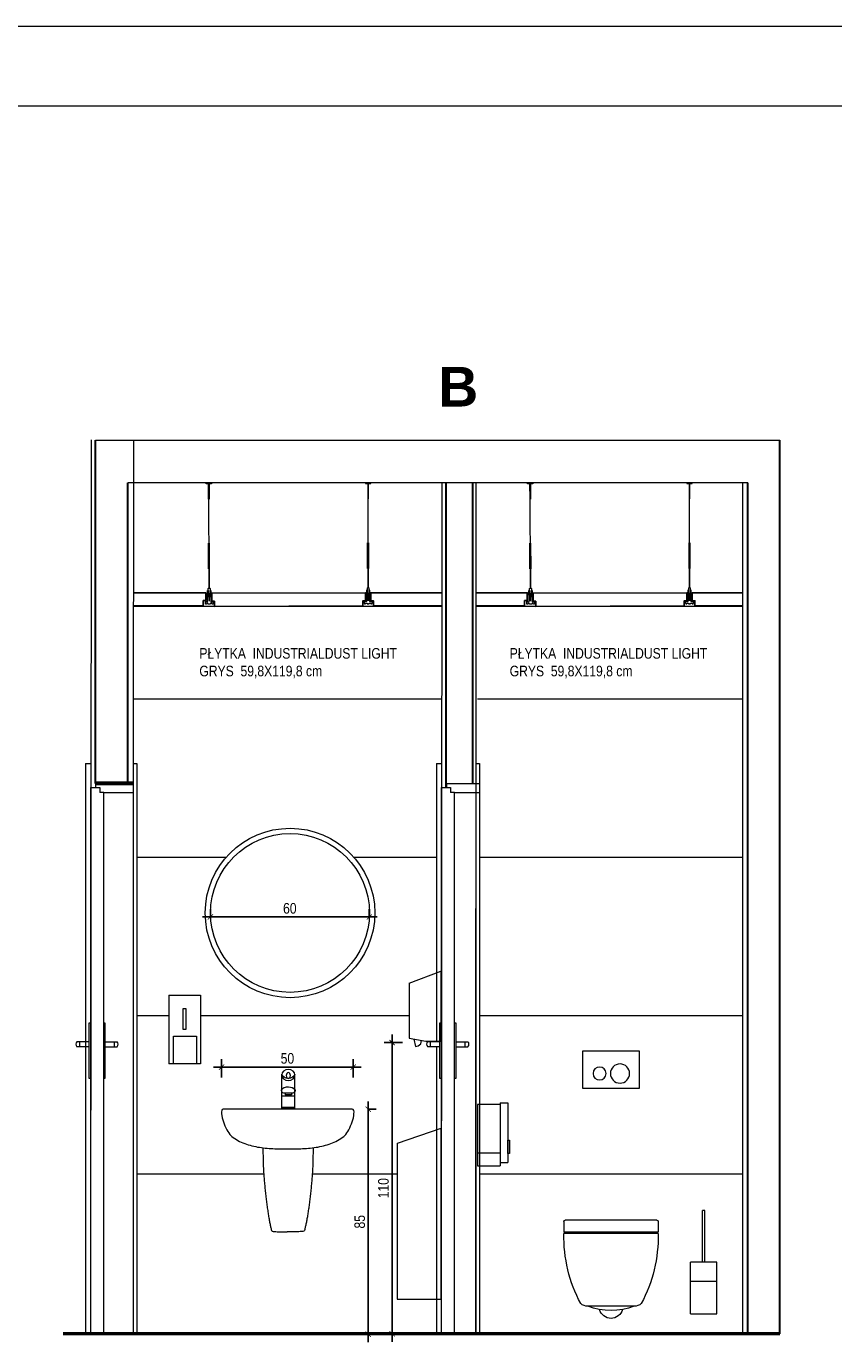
# Model space of a CAD drawing. Header units: millimetres. Extents: x -9038497 to 54128, y -10570064 to 59476.
# Tile 108 of 135: x 48087 to 48392, y 20827 to 21325. Entities that reach past the tile are written whole.
import ezdxf

# ---------------------------------------------------------------- set-up
doc = ezdxf.new("R2010")
doc.units = ezdxf.units.MM
doc.header["$LTSCALE"] = 0.8
doc.header["$PDMODE"] = 2
for name, color, linetype, lineweight in [('0 proj_drzwi', 4, 'Continuous', 0), ('0 proj_schody', 2, 'Continuous', 18), ('0 proj_widok widok widok', 7, 'Continuous', 0), ('0 proj_wyposażenie sanitarne', 40, 'Continuous', 18), ('0 proj_ściany konstrukcyjne', 1, 'Continuous', 30), ('M_SCIANA konstrukcyjna', 1, 'Continuous', 50), ('OŚWIETLENIE', 141, 'Continuous', 20), ('SPRZĘT', 71, 'Continuous', 20), ('tynk', 252, 'Continuous', 5), ('wieszaki suf.p.', 253, 'Continuous', 5)]:
    doc.layers.add(name, color=color, linetype=linetype, lineweight=lineweight)
doc.layers.add('DRZWI', color=4, linetype='Continuous')
doc.layers.add('strop podw.', color=3, linetype='Continuous')
doc.styles.add('WYMIAR-20', font='ARIALN.TTF', dxfattribs={"height": 4})
doc.styles.add('WYMIAR-50', font='ARIALN.TTF', dxfattribs={"height": 10})
doc.dimstyles.new('SKALA-20', dxfattribs={"dimscale": 2, "dimtxt": 2, "dimasz": 1, "dimexe": 1.5, "dimexo": 1.5, "dimgap": 0.6, "dimtad": 1, "dimdec": 1, "dimrnd": 0.5, "dimdsep": 46, "dimtxsty": 'WYMIAR-20', "dimblk": 'ARCHTICK', "dimcen": 1.2, "dimdle": 1.5, "dimclrd": 256, "dimclre": 256, "dimclrt": 256, "dimadec": 0, "dimazin": 0, "dimtfac": 0.5, "dimtdec": 1, "dimtix": 1, "dimtmove": 2, "dimatfit": 3, "dimfxl": 2, "dimfxlon": 1, "dimtolj": 1, "dimarcsym": 0})

# ---------------------------------------------------------------- blocks, each defined once
blk = doc.blocks.new('klam lewa')
at = {"layer": '0 proj_drzwi'}
for p, q in [((-8431.22, 26524.91), (-8431.22, 26545.92)), ((-8431.22, 26545.92), (-8430.72, 26545.91)), ((-8431.22, 26538.82), (-8435.8, 26538.82)), ((-8431.22, 26536.91), (-8435.8, 26536.91)), ((-8434.72, 26536.91), (-8434.72, 26538.82)), ((-8430.72, 26524.91), (-8431.22, 26524.91))]:
    blk.add_line(p, q, dxfattribs=at)
blk.add_arc((-8434.92, 26537.86), 1.3, 132.6475, 226.9891, dxfattribs=at)
blk = doc.blocks.new('klam prawa')
at = {"layer": '0 proj_drzwi'}
for p, q in [((-8425.72, 26545.91), (-8425.22, 26545.91)), ((-8425.22, 26545.91), (-8425.22, 26524.92)), ((-8425.22, 26538.82), (-8420.64, 26538.82)), ((-8425.22, 26536.92), (-8420.62, 26536.92)), ((-8421.72, 26538.82), (-8421.72, 26536.92)), ((-8425.22, 26524.92), (-8425.72, 26524.92))]:
    blk.add_line(p, q, dxfattribs=at)
blk.add_arc((-8421.52, 26537.86), 1.3, 313.0109, 47.3525, dxfattribs=at)
blk = doc.blocks.new('A$C604A1FD6')
at = {"color": 0, "ltscale": 60}
for p, q in [((0, 5), (0, 2)), ((1, 5), (1, 2)), ((60, 5), (60, 2))]:
    blk.add_line(p, q, dxfattribs=at)
blk.add_lwpolyline([(58, 2), (58, 0), (2, 0), (2, 2), (1, 2), (1, 5), (59, 5), (59, 2)], close=True, dxfattribs=at)
blk = doc.blocks.new('wc 4you fr')
at = {"layer": '0 proj_wyposażenie sanitarne'}
for p, q in [((-4892.38, 3536.86, 0), (-4892.38, 3532.78, 0)), ((-4891.87, 3537.37, 0), (-4857.31, 3537.37, 0)), ((-4856.8, 3536.86, 0), (-4856.8, 3532.78, 0)), ((-4892.38, 3532.78, 0), (-4856.8, 3532.78, 0)), ((-4892.38, 3532.28, 0), (-4856.8, 3532.28, 0)), ((-4891.88, 3532.78, 0), (-4891.88, 3532.28, 0)), ((-4857.3, 3532.78, 0), (-4857.3, 3532.28, 0)), ((-4883.32, 3504.84, 0), (-4865.86, 3504.84, 0))]:
    blk.add_line(p, q, dxfattribs=at)
for centre, radius, start, end in [((-4891.87, 3536.86, 0), 0.508, 90, 180), ((-4857.31, 3536.86, 0), 0.508, 0, 90), ((-4838.17, 3531.37, 0), 54.22, 179.028, 208.067), ((-4911.01, 3531.37, 0), 54.22, 331.933, 0.972), ((-4883.32, 3508.9, 0), 4.07, 228.553, 270), ((-4874.59, 3527.75, 0), 24.52, 249.137, 290.863), ((-4874.59, 3504.74, 0), 4.47, 194.5033, 345.4967), ((-4865.86, 3508.9, 0), 4.07, 270, 311.447)]:
    blk.add_arc(centre, radius, start, end, dxfattribs=at)
blk = doc.blocks.new('g kappa')
at = {"layer": '0 proj_wyposażenie sanitarne'}
blk.add_lwpolyline([(5938.52, 446.17), (5959.72, 446.17), (5959.72, 460.37), (5938.52, 460.37)], close=True, dxfattribs=at)
for centre, radius in [((5945.71, 451.77), 3.62), ((5953.44, 451.77), 2.45)]:
    blk.add_circle(centre, radius, dxfattribs=at)
blk = doc.blocks.new('poj na papier tiol rz')
at = {"layer": '0 proj_wyposażenie sanitarne', "lineweight": 0}
for p, q in [((-2459.83, 1876.23), (-2459.83, 1852.99)), ((-2451.33, 1876.23), (-2459.83, 1876.23)), ((-2451.33, 1876.83), (-2448.33, 1876.83)), ((-2451.33, 1876.83), (-2451.33, 1854.23)), ((-2448.33, 1876.83), (-2448.33, 1854.23)), ((-2459.83, 1857.9), (-2451.33, 1857.9)), ((-2451.33, 1854.23), (-2448.44, 1854.23)), ((-2451.33, 1854.23), (-2451.33, 1852.99)), ((-2459.83, 1852.99), (-2451.33, 1852.99))]:
    blk.add_line(p, q, dxfattribs=at)
blk.add_lwpolyline([(-2448.33, 1862.74), (-2447.78, 1862.74), (-2447.78, 1857.64), (-2448.33, 1857.64)], close=True, dxfattribs=at)
blk = doc.blocks.new('szczotka wc fr')
at = {"layer": '0 proj_wyposażenie sanitarne', "lineweight": 0}
for p, q in [((-2557.96, 1917.4), (-2556.96, 1917.4)), ((-2557.96, 1897.9), (-2557.96, 1917.4)), ((-2556.96, 1897.9), (-2556.96, 1917.4)), ((-2562.46, 1878.4), (-2562.46, 1897.9)), ((-2562.46, 1897.9), (-2552.46, 1897.9)), ((-2552.46, 1878.4), (-2552.46, 1897.9)), ((-2562.46, 1890.64), (-2552.46, 1890.64)), ((-2552.46, 1878.4), (-2562.46, 1878.4))]:
    blk.add_line(p, q, dxfattribs=at)
blk = doc.blocks.new('047201_f')
at = {"layer": '0 proj_wyposażenie sanitarne', "lineweight": 15}
for points in [[(-9.5, 68.59), (-9.41, 63.48), (-9.39, 62.96), (-9.37, 62.44), (-9.34, 61.92), (-9.32, 61.39), (-9.29, 60.85), (-9.26, 60.32), (-9.23, 59.78), (-9.19, 59.23), (-9.15, 58.69), (-9.11, 58.14), (-9.07, 57.59), (-9.03, 57.04), (-8.99, 56.49), (-8.94, 55.94), (-8.9, 55.39), (-8.85, 54.84), (-8.8, 54.28), (-8.74, 53.73), (-8.69, 53.18), (-8.64, 52.64), (-8.58, 52.09), (-8.52, 51.55), (-8.46, 51), (-8.4, 50.47), (-8.34, 49.93), (-8.28, 49.4), (-8.22, 48.87), (-8.15, 48.35), (-8.09, 47.83), (-8.02, 47.31), (-7.95, 46.81), (-7.88, 46.3), (-7.82, 45.81), (-7.74, 45.32), (-7.67, 44.84), (-7.6, 44.36), (-7.53, 43.89), (-7.46, 43.43), (-7.38, 42.98), (-7.31, 42.54), (-7.23, 42.1), (-7.16, 41.68), (-7.08, 41.26), (-7.01, 40.86), (-6.93, 40.46), (-6.85, 40.08), (-6.77, 39.7), (-6.7, 39.34), (-6.62, 38.99), (-6.54, 38.66), (-6.46, 38.33), (-6.38, 38.02), (-6.31, 37.72)], [(9.51, 68.59), (9.42, 63.54), (9.4, 63.03), (9.38, 62.5), (9.35, 61.98), (9.33, 61.45), (9.3, 60.91), (9.27, 60.37), (9.23, 59.83), (9.2, 59.29), (9.16, 58.74), (9.12, 58.19), (9.08, 57.64), (9.04, 57.09), (8.99, 56.54), (8.95, 55.99), (8.9, 55.43), (8.85, 54.88), (8.8, 54.33), (8.75, 53.78), (8.69, 53.23), (8.64, 52.68), (8.58, 52.13), (8.52, 51.58), (8.46, 51.04), (8.4, 50.5), (8.34, 49.97), (8.28, 49.43), (8.21, 48.9), (8.15, 48.38), (8.08, 47.86), (8.02, 47.35), (7.95, 46.84), (7.88, 46.33), (7.81, 45.84), (7.74, 45.34), (7.67, 44.86), (7.6, 44.38), (7.52, 43.91), (7.45, 43.45), (7.38, 43), (7.3, 42.56), (7.23, 42.12), (7.15, 41.69), (7.08, 41.28), (7, 40.87), (6.93, 40.47), (6.85, 40.09), (6.77, 39.71), (6.7, 39.35), (6.62, 39), (6.55, 38.66), (6.47, 38.33), (6.39, 38.02), (6.32, 37.72)], [(-6.31, 37.72), (-6.18, 37.36), (-5.98, 37.13), (-5.55, 37)], [(-5.55, 37), (-5.13, 36.94), (-4.63, 36.89), (-4.08, 36.86), (-3.5, 36.83), (-2.89, 36.82), (-2.29, 36.82), (-1.71, 36.82), (-1.17, 36.82), (-0.14, 36.83), (0.27, 36.81)], [(5.56, 37), (5.14, 36.94), (4.64, 36.89), (4.09, 36.86), (3.51, 36.83), (2.9, 36.82), (2.3, 36.82), (1.72, 36.82), (1.18, 36.82), (0.69, 36.83), (0.27, 36.81)], [(6.32, 37.72), (6.19, 37.36), (5.99, 37.13), (5.56, 37)]]:
    blk.add_lwpolyline(points, dxfattribs=at)
blk = doc.blocks.new('aplauz50')
at = {"layer": '0 proj_wyposażenie sanitarne', "lineweight": 15}
blk.add_lwpolyline([(-1008.12, 2827.17), (-1008.79, 2827.17), (-1009.47, 2827.17), (-1010.16, 2827.18), (-1010.86, 2827.19), (-1011.57, 2827.2), (-1012.28, 2827.22), (-1012.99, 2827.24), (-1013.72, 2827.27), (-1014.44, 2827.31), (-1015.17, 2827.36), (-1015.89, 2827.42), (-1016.62, 2827.49), (-1017.35, 2827.57), (-1018.08, 2827.67), (-1018.8, 2827.77), (-1019.52, 2827.89), (-1020.23, 2828.02), (-1020.94, 2828.17), (-1021.65, 2828.34), (-1022.34, 2828.52), (-1023.03, 2828.72), (-1023.71, 2828.94), (-1024.38, 2829.18), (-1025.04, 2829.44), (-1025.68, 2829.72), (-1026.31, 2830.02), (-1026.93, 2830.35), (-1027.53, 2830.7), (-1028.12, 2831.07), (-1028.69, 2831.47), (-1029.24, 2831.89), (-1029.24, 2831.89), (-1029.61, 2832.24), (-1030, 2832.67), (-1030.38, 2833.19), (-1030.77, 2833.78), (-1031.14, 2834.43), (-1031.5, 2835.12), (-1031.84, 2835.85), (-1032.15, 2836.62), (-1032.43, 2837.39), (-1032.67, 2838.18), (-1032.87, 2838.96), (-1033.01, 2839.73), (-1033.1, 2840.47), (-1033.12, 2841.17), (-1033.05, 2841.74), (-1032.83, 2842.07), (-1032.46, 2842.17), (-1008.12, 2842.17), (-983.78, 2842.17), (-983.41, 2842.07), (-983.19, 2841.74), (-983.12, 2841.17), (-983.14, 2840.47), (-983.23, 2839.73), (-983.38, 2838.96), (-983.57, 2838.18), (-983.81, 2837.39), (-984.09, 2836.62), (-984.4, 2835.85), (-984.74, 2835.12), (-985.1, 2834.43), (-985.48, 2833.78), (-985.86, 2833.19), (-986.25, 2832.67), (-986.63, 2832.24), (-987.01, 2831.89), (-987.01, 2831.89), (-987.56, 2831.47), (-988.13, 2831.07), (-988.71, 2830.7), (-989.31, 2830.35), (-989.93, 2830.02), (-990.56, 2829.72), (-991.21, 2829.44), (-991.86, 2829.18), (-992.53, 2828.94), (-993.21, 2828.72), (-993.9, 2828.52), (-994.6, 2828.34), (-995.3, 2828.17), (-996.01, 2828.02), (-996.72, 2827.89), (-997.44, 2827.77), (-998.17, 2827.67), (-998.89, 2827.57), (-999.62, 2827.49), (-1000.35, 2827.42), (-1001.08, 2827.36), (-1001.8, 2827.31), (-1002.53, 2827.27), (-1003.25, 2827.24), (-1003.97, 2827.22), (-1004.68, 2827.2), (-1005.38, 2827.19), (-1006.08, 2827.18), (-1006.77, 2827.17), (-1007.45, 2827.17), (-1008.12, 2827.17)], close=True, dxfattribs=at)
at = {"layer": '0 proj_wyposażenie sanitarne', "color": 5, "lineweight": 15}
blk.add_blockref('047201_f', (-1008.2, 2759.03), dxfattribs=at)
blk = doc.blocks.new('Kran 1 front')
at = {"layer": '0 proj_wyposażenie sanitarne'}
for p, q in [((1286.83, 2400.45), (1286.83, 2413.25)), ((1291.83, 2400.45), (1291.83, 2413.25)), ((1286.83, 2405.21), (1291.83, 2405.21)), ((1287.69, 2406.39), (1291.02, 2406.39)), ((1288.15, 2406.39), (1288.15, 2405.73)), ((1288.15, 2405.73), (1290.55, 2405.73)), ((1290.55, 2406.39), (1290.55, 2405.73)), ((1286.83, 2400.97), (1291.83, 2400.97)), ((1286.83, 2400.45), (1291.83, 2400.45))]:
    blk.add_line(p, q, dxfattribs=at)
for centre, radius, start, end in [((1287.87, 2407.41), 1.03, 98.5378, 259.9853), ((1290.79, 2407.43), 1.06, 282.2849, 78.45)]:
    blk.add_arc(centre, radius, start, end, dxfattribs=at)
for centre, major_axis, ratio, start_param, end_param in [((1289.33, 2413.25), (-2.5, 0), 0.827278, -1.570796, 4.712389), ((1289.33, 2413.25), (-2.5, 0), 0.827278, -1.570796, 4.712389), ((1289.33, 2413.25), (-2.5, 0), 0.827278, -1.570796, 4.712389), ((1289.33, 2413.97), (-2.5, 0), 0.827278, 0.174728, 2.966864), ((1289.35, 2407.34), (2.54, 0.05), 0.570621, -0.240817, 3.40344)]:
    blk.add_ellipse(centre, major_axis=major_axis, ratio=ratio, start_param=start_param, end_param=end_param, dxfattribs=at)
blk.add_ellipse((1289.33, 2413.05), major_axis=(0, 1.14), ratio=0.681166, dxfattribs=at)
blk = doc.blocks.new('aplauz50widok')
at = {"layer": 'DRZWI'}
blk.add_blockref('aplauz50', (4251.44, -557), dxfattribs=at)
at = {"layer": 'SPRZĘT'}
blk.add_blockref('Kran 1 front', (1953.78, -115.16), dxfattribs=at)
blk = doc.blocks.new('_ArchTick')
at = {"color": 0, "linetype": 'ByBlock', "const_width": 0.15}
blk.add_lwpolyline([(-0.5, -0.5), (0.5, 0.5)], dxfattribs=at)
blk = doc.blocks.new('*D2524')
at = {"layer": '0 proj_widok widok widok', "lineweight": -2, "transparency": 16777216}
for p, q in [((48216.19, 20827.91), (48216.19, 20918.91)), ((48216.19, 20915.91), (48219.19, 20915.91)), ((48216.19, 20830.91), (48219.19, 20830.91))]:
    blk.add_line(p, q, dxfattribs=at)
at = {"layer": 'Defpoints', "color": 0, "lineweight": 0, "transparency": 16777216}
for p in [(48215.15, 20915.91), (48216.19, 20915.91), (48215.15, 20830.91)]:
    blk.add_point(p, dxfattribs=at)
at = {"layer": '0 proj_widok widok widok', "lineweight": -2, "transparency": 16777216, "xscale": 2, "yscale": 2, "zscale": 2}
for p, rotation in [((48216.19, 20915.91), 90), ((48216.19, 20830.91), 270)]:
    blk.add_blockref('_ArchTick', p, dxfattribs=dict(at, rotation=rotation))
at = {"layer": '0 proj_widok widok widok', "lineweight": 0, "transparency": 16777216, "insert": (48212.95, 20873.41), "char_height": 4, "attachment_point": 5, "rotation": 90, "style": 'WYMIAR-20'}
blk.add_mtext('\\A1;85', dxfattribs=at)
blk = doc.blocks.new('poj na mydło fr')
at = {"layer": '0 proj_wyposażenie sanitarne', "lineweight": 0}
for p, q in [((-2399.64, 1962.81), (-2387.64, 1962.81)), ((-2399.64, 1962.81), (-2399.64, 1936.81)), ((-2387.64, 1962.81), (-2387.64, 1936.81)), ((-2387.64, 1936.81), (-2399.64, 1936.81))]:
    blk.add_line(p, q, dxfattribs=at)
for points in [[(-2394.16, 1957.73), (-2393.12, 1957.73), (-2393.12, 1949.82), (-2394.16, 1949.82)], [(-2397.85, 1947.22), (-2389.13, 1947.22), (-2389.13, 1936.81), (-2397.85, 1936.81)]]:
    blk.add_lwpolyline(points, close=True, dxfattribs=at)
blk = doc.blocks.new('*D2525')
at = {"layer": '0 proj_widok widok widok', "lineweight": -2, "transparency": 16777216}
for p, q in [((48156.56, 20988.55), (48156.56, 20991.55)), ((48216.56, 20988.55), (48216.56, 20991.55)), ((48219.56, 20988.55), (48153.56, 20988.55))]:
    blk.add_line(p, q, dxfattribs=at)
at = {"layer": 'Defpoints', "color": 0, "lineweight": 0, "transparency": 16777216}
for p in [(48156.56, 20988.55), (48156.56, 20987.17), (48216.56, 20987.17)]:
    blk.add_point(p, dxfattribs=at)
at = {"layer": '0 proj_widok widok widok', "lineweight": -2, "transparency": 16777216, "xscale": 2, "yscale": 2, "zscale": 2, "rotation": 180}
blk.add_blockref('_ArchTick', (48156.56, 20988.55), dxfattribs=at)
at = {"layer": '0 proj_widok widok widok', "lineweight": -2, "transparency": 16777216, "xscale": 2, "yscale": 2, "zscale": 2}
blk.add_blockref('_ArchTick', (48216.56, 20988.55), dxfattribs=at)
at = {"layer": '0 proj_widok widok widok', "lineweight": 0, "transparency": 16777216, "insert": (48186.56, 20991.79), "char_height": 4, "attachment_point": 5, "style": 'WYMIAR-20'}
blk.add_mtext('\\A1;60', dxfattribs=at)
blk = doc.blocks.new('*D2541')
at = {"layer": '0 proj_widok widok widok', "lineweight": -2, "transparency": 16777216}
for p, q in [((48229.16, 20941.1), (48222.16, 20941.1)), ((48225.16, 20828.1), (48225.16, 20944.1)), ((48229.16, 20831.1), (48222.16, 20831.1))]:
    blk.add_line(p, q, dxfattribs=at)
at = {"layer": 'Defpoints', "color": 0, "lineweight": 0, "transparency": 16777216}
for p in [(48225.16, 20941.1), (48233.4, 20941.1), (48233.4, 20831.1)]:
    blk.add_point(p, dxfattribs=at)
at = {"layer": '0 proj_widok widok widok', "lineweight": -2, "transparency": 16777216, "xscale": 2, "yscale": 2, "zscale": 2}
for p, rotation in [((48225.16, 20941.1), 90), ((48225.16, 20831.1), 270)]:
    blk.add_blockref('_ArchTick', p, dxfattribs=dict(at, rotation=rotation))
at = {"layer": '0 proj_widok widok widok', "lineweight": 0, "transparency": 16777216, "insert": (48221.92, 20886.1), "char_height": 4, "attachment_point": 5, "rotation": 90, "style": 'WYMIAR-20'}
blk.add_mtext('\\A1;110', dxfattribs=at)
blk = doc.blocks.new('*D2491')
at = {"layer": '0 proj_widok widok widok', "lineweight": -2, "transparency": 16777216}
for p, q in [((48160.81, 20927.87), (48160.81, 20934.87)), ((48210.5, 20927.87), (48210.5, 20934.87)), ((48157.81, 20931.87), (48213.5, 20931.87))]:
    blk.add_line(p, q, dxfattribs=at)
at = {"layer": 'Defpoints', "color": 0, "lineweight": 0, "transparency": 16777216}
for p in [(48210.5, 20931.87), (48160.81, 20916.39), (48210.5, 20916.39)]:
    blk.add_point(p, dxfattribs=at)
at = {"layer": '0 proj_widok widok widok', "lineweight": -2, "transparency": 16777216, "xscale": 2, "yscale": 2, "zscale": 2, "rotation": 180}
blk.add_blockref('_ArchTick', (48160.81, 20931.87), dxfattribs=at)
at = {"layer": '0 proj_widok widok widok', "lineweight": -2, "transparency": 16777216, "xscale": 2, "yscale": 2, "zscale": 2}
blk.add_blockref('_ArchTick', (48210.5, 20931.87), dxfattribs=at)
at = {"layer": '0 proj_widok widok widok', "lineweight": 0, "transparency": 16777216, "insert": (48185.65, 20935.12), "char_height": 4, "attachment_point": 5, "style": 'WYMIAR-20'}
blk.add_mtext('\\A1;50', dxfattribs=at)

msp = doc.modelspace()

# ---------------------------------------------------------------- linework, layer by layer
at = {"color": 1, "lineweight": 0, "ltscale": 40}
for p, q in [((48113.24, 21168.71), (48371.58, 21168.71)), ((48359.5, 21152.51), (48125.4, 21152.51))]:
    msp.add_line(p, q, dxfattribs=at)
at = {"color": 0, "ltscale": 60}
for p, q in [((48216.13, 21111.03), (48216.13, 21108.03)), ((48217.13, 21111.03), (48217.13, 21108.03)), ((48337.46, 21111.03), (48337.46, 21108.03)), ((48338.46, 21111.03), (48338.46, 21108.03))]:
    msp.add_line(p, q, dxfattribs=at)
for points in [[(48245.61, 21111.03), (48245.63, 21111.03)], [(48245.63, 21106.03), (48245.61, 21106.03)]]:
    msp.add_lwpolyline(points, dxfattribs=at)
at = {"layer": '0 proj_drzwi', "lineweight": 0}
for p, q in [((48109.48, 21046.52), (48111.45, 21046.52)), ((48127.4, 21046.52), (48128.86, 21046.52)), ((48241.91, 21046.52), (48243.88, 21046.52)), ((48256.77, 21046.52), (48258.22, 21046.52)), ((48111.29, 21037.52), (48114.79, 21037.52)), ((48111.29, 21037.52), (48111.29, 21026.97)), ((48113.23, 21038.97), (48113.23, 21037.51)), ((48113.23, 21038.97), (48127.46, 21038.97)), ((48114.79, 21037.52), (48114.79, 21035.52)), ((48116.29, 21035.52), (48114.79, 21035.52)), ((48115.71, 21038.97), (48120.71, 21038.97)), ((48116.32, 21035.6), (48127.45, 21035.6)), ((48243.71, 21037.52), (48247.22, 21037.52)), ((48245.61, 21038.97), (48257.99, 21038.97)), ((48245.72, 21038.97), (48245.72, 21037.51)), ((48247.22, 21037.52), (48247.22, 21035.52)), ((48248.72, 21035.52), (48247.22, 21035.52)), ((48248.75, 21035.6), (48257.99, 21035.6))]:
    msp.add_line(p, q, dxfattribs=at)
at = {"layer": '0 proj_drzwi'}
for p, q in [((48109.48, 21046.52), (48109.48, 20831.12)), ((48127.4, 21046.52), (48127.4, 20831.12)), ((48128.86, 21046.52), (48128.86, 20831.12)), ((48241.91, 21046.52), (48241.91, 20941.42)), ((48256.77, 21046.52), (48256.77, 20831.12)), ((48258.22, 21046.52), (48258.22, 20831.12)), ((48116.29, 20830.91), (48116.29, 21035.52)), ((48243.71, 21037.52), (48243.71, 20831.09)), ((48248.72, 20831.09), (48248.72, 21035.52)), ((48111.29, 21026.89), (48111.29, 20830.91)), ((48241.91, 20939.51), (48241.91, 20831.12))]:
    msp.add_line(p, q, dxfattribs=at)
at = {"layer": '0 proj_schody'}
for p, q in [((48231.63, 20963.49), (48243.63, 20968.12)), ((48243.63, 20968.12), (48243.63, 20941.67)), ((48231.63, 20963.43), (48231.63, 20942.75)), ((48231.63, 20942.75), (48237.93, 20941.67)), ((48233.38, 20942.44), (48234.03, 20939.66)), ((48234.03, 20939.66), (48235, 20939.88)), ((48235, 20939.88), (48236.07, 20940.59)), ((48236.07, 20940.59), (48236.32, 20941.93)), ((48237.93, 20941.67), (48243.63, 20941.67)), ((48227.2, 20903.06), (48243.65, 20908.73)), ((48243.65, 20844.16), (48243.65, 20908.73)), ((48227.2, 20844.16), (48227.2, 20903.06)), ((48227.05, 20844.16), (48243.65, 20844.16))]:
    msp.add_line(p, q, dxfattribs=at)
at = {"layer": '0 proj_widok widok widok', "lineweight": 0}
for p, q in [((48243.91, 21105.89), (48127.49, 21105.89)), ((48245.63, 21105.89), (48245.61, 21105.89)), ((48357.48, 21105.89), (48256.76, 21105.89)), ((48243.89, 21070.78), (48127.47, 21070.78)), ((48357.48, 21070.78), (48257.45, 21070.78)), ((48162.42, 21010.98), (48128.86, 21010.98)), ((48241.91, 21010.98), (48210.85, 21010.98)), ((48357.48, 21010.98), (48258.22, 21010.98)), ((48140.82, 20951.18), (48128.86, 20951.18)), ((48231.63, 20951.18), (48152.82, 20951.18)), ((48357.48, 20951.18), (48258.22, 20951.18)), ((48176.72, 20891.38), (48128.86, 20891.38)), ((48227.2, 20891.38), (48195.01, 20891.38)), ((48357.48, 20891.38), (48258.22, 20891.38))]:
    msp.add_line(p, q, dxfattribs=at)
for points in [[(47428.63, 19850.96), (49528.63, 19850.96), (49528.63, 21324.96), (47428.63, 21324.96)], [(47428.63, 19850.96), (49528.63, 19850.96), (49528.63, 21324.96), (47428.63, 21324.96)], [(47588.63, 21294.96), (49498.63, 21294.96), (49498.63, 19880.96), (47588.63, 19880.96)]]:
    msp.add_lwpolyline(points, close=True, dxfattribs=at)
for radius in [32, 30]:
    msp.add_circle((48186.63, 20990.06), radius, dxfattribs=at)
at = {"layer": '0 proj_ściany konstrukcyjne'}
for p, q in [((48113.24, 21038.97), (48113.24, 21168.71)), ((48125.4, 21038.97), (48125.4, 21152.51))]:
    msp.add_line(p, q, dxfattribs=at)
at = {"layer": '0 proj_ściany konstrukcyjne', "lineweight": 30}
for p, q in [((48371.58, 20831.09), (48371.58, 21168.71)), ((48245.61, 21037.52), (48245.61, 21152.51)), ((48255.5, 21152.51), (48255.5, 21038.97)), ((48359.5, 20831.09), (48359.5, 21152.51))]:
    msp.add_line(p, q, dxfattribs=at)
at = {"layer": '0 proj_ściany konstrukcyjne', "lineweight": 60}
msp.add_line((48127.46, 21038.97), (48113.24, 21038.97), dxfattribs=at)
at = {"layer": 'M_SCIANA konstrukcyjna'}
msp.add_line((48371.58, 20831.09), (48100.97, 20831.09), dxfattribs=at)
at = {"layer": 'strop podw.', "ltscale": 60}
for points in [[(48127.5, 21111.03), (48154.85, 21111.05), (48154.85, 21108.05), (48153.85, 21108.04), (48153.86, 21106.04), (48127.49, 21106.03)], [(48243.91, 21106.03), (48218.13, 21106.03), (48218.13, 21108.03), (48217.13, 21108.03), (48217.13, 21111.03), (48243.91, 21111.03)], [(48256.77, 21111.03), (48276.18, 21111.05), (48276.18, 21108.05), (48275.18, 21108.04), (48275.18, 21106.04), (48256.76, 21106.03)], [(48357.48, 21106.03), (48339.46, 21106.03), (48339.46, 21108.03), (48338.46, 21108.03), (48338.46, 21111.03), (48357.48, 21111.03)]]:
    msp.add_lwpolyline(points, dxfattribs=at)
at = {"layer": 'tynk', "lineweight": 0, "ltscale": 40}
for p, q in [((48111.52, 21168.82), (48111.33, 20831.09)), ((48127.53, 21168.82), (48127.46, 21046.52)), ((48346.62, 21168.82), (48346.62, 21168.71)), ((48360.7, 21168.82), (48360.7, 21168.71)), ((48243.94, 21152.51), (48243.75, 20831.09)), ((48256.79, 21152.51), (48256.61, 20831.09)), ((48357.48, 21152.51), (48357.48, 20830.89))]:
    msp.add_line(p, q, dxfattribs=at)
at = {"layer": 'wieszaki suf.p.'}
for p, q in [((48156.13, 21112.81), (48156, 21152.51)), ((48216.13, 21112.94), (48216.13, 21152.19)), ((48277.45, 21112.81), (48277.33, 21152.51)), ((48337.46, 21112.94), (48337.46, 21152.19)), ((48156.1, 21120.8), (48156.13, 21112.81)), ((48216.13, 21120.93), (48216.13, 21112.94)), ((48277.43, 21120.8), (48277.45, 21112.81)), ((48337.45, 21120.93), (48337.46, 21112.94))]:
    msp.add_line(p, q, dxfattribs=at)
at = {"layer": 'wieszaki suf.p.', "linetype": 'Continuous'}
for p, q in [((48155.9, 21120), (48155.86, 21129.71)), ((48156.3, 21120), (48156.26, 21129.72)), ((48215.93, 21120.13), (48215.93, 21129.84)), ((48216.33, 21120.13), (48216.33, 21129.84)), ((48277.22, 21120), (48277.19, 21129.71)), ((48277.62, 21120), (48277.59, 21129.72)), ((48337.26, 21120.13), (48337.26, 21129.84)), ((48337.66, 21120.13), (48337.66, 21129.84))]:
    msp.add_line(p, q, dxfattribs=at)
at = {"layer": 'wieszaki suf.p.'}
for points in [[(48156.11, 21146.36), (48155.91, 21146.36), (48155.88, 21152.16), (48154.98, 21152.16), (48154.98, 21152.36), (48156.98, 21152.37), (48156.98, 21152.17), (48156.08, 21152.16)], [(48216.03, 21146.49), (48216.23, 21146.49), (48216.23, 21152.29), (48217.13, 21152.29), (48217.13, 21152.49), (48215.13, 21152.49), (48215.13, 21152.29), (48216.03, 21152.29)], [(48277.43, 21146.36), (48277.23, 21146.36), (48277.21, 21152.16), (48276.31, 21152.16), (48276.31, 21152.36), (48278.31, 21152.37), (48278.31, 21152.17), (48277.41, 21152.16)], [(48337.36, 21146.49), (48337.56, 21146.49), (48337.56, 21152.29), (48338.46, 21152.29), (48338.46, 21152.49), (48336.46, 21152.49), (48336.46, 21152.29), (48337.36, 21152.29)]]:
    msp.add_lwpolyline(points, close=True, dxfattribs=at)
for points in [[(48155.52, 21111.88), (48155.75, 21111.88), (48155.76, 21109.64, 0.309747), (48156.51, 21109.64), (48156.51, 21111.89), (48156.74, 21111.89), (48156.75, 21108.1, 0.050199), (48156.79, 21107.61, 0.462729), (48157.09, 21107.54), (48157.44, 21107.84, -0.591447), (48157.61, 21107.78), (48157.61, 21106.87, -0.336476), (48157.47, 21106.73), (48157.2, 21106.73), (48157.19, 21106.93), (48156.53, 21106.93), (48156.53, 21106.73), (48155.76, 21106.73), (48155.76, 21106.92), (48155.1, 21106.92), (48155.1, 21106.73), (48154.82, 21106.72, -0.336476), (48154.68, 21106.86), (48154.68, 21107.77, -0.591447), (48154.85, 21107.84), (48155.2, 21107.53, 0.462729), (48155.5, 21107.6, 0.050199), (48155.54, 21108.09)], [(48155.75, 21111.88), (48155.75, 21112.64, -0.440677), (48156.5, 21112.64), (48156.51, 21109.64, -0.309747), (48155.76, 21109.64)], [(48216.74, 21112.02), (48216.51, 21112.02), (48216.51, 21109.77, -0.309747), (48215.75, 21109.77), (48215.75, 21112.02), (48215.52, 21112.02), (48215.52, 21108.22, -0.050199), (48215.49, 21107.73, -0.462729), (48215.19, 21107.67), (48214.84, 21107.97, 0.591447), (48214.67, 21107.9), (48214.67, 21106.99, 0.336476), (48214.81, 21106.86), (48215.08, 21106.86), (48215.08, 21107.05), (48215.75, 21107.05), (48215.75, 21106.86), (48216.51, 21106.86), (48216.51, 21107.05), (48217.18, 21107.05), (48217.18, 21106.86), (48217.45, 21106.86, 0.336476), (48217.59, 21106.99), (48217.59, 21107.9, 0.591447), (48217.42, 21107.97), (48217.07, 21107.67, -0.462729), (48216.77, 21107.73, -0.050199), (48216.74, 21108.22)], [(48216.51, 21112.02), (48216.51, 21112.77, 0.440677), (48215.75, 21112.77), (48215.75, 21109.77, 0.309747), (48216.51, 21109.77)], [(48276.85, 21111.88), (48277.08, 21111.88), (48277.09, 21109.64, 0.309747), (48277.84, 21109.64), (48277.83, 21111.89), (48278.06, 21111.89), (48278.08, 21108.1, 0.050199), (48278.11, 21107.61, 0.462729), (48278.41, 21107.54), (48278.76, 21107.84, -0.591447), (48278.93, 21107.78), (48278.94, 21106.87, -0.336476), (48278.8, 21106.73), (48278.52, 21106.73), (48278.52, 21106.93), (48277.86, 21106.93), (48277.86, 21106.73), (48277.09, 21106.73), (48277.09, 21106.92), (48276.43, 21106.92), (48276.43, 21106.73), (48276.15, 21106.72, -0.336476), (48276.01, 21106.86), (48276.01, 21107.77, -0.591447), (48276.18, 21107.84), (48276.53, 21107.53, 0.462729), (48276.83, 21107.6, 0.050199), (48276.86, 21108.09)], [(48277.08, 21111.88), (48277.08, 21112.64, -0.440677), (48277.83, 21112.64), (48277.84, 21109.64, -0.309747), (48277.09, 21109.64)], [(48338.06, 21112.02), (48337.83, 21112.02), (48337.83, 21109.77, -0.309747), (48337.08, 21109.77), (48337.08, 21112.02), (48336.85, 21112.02), (48336.85, 21108.22, -0.050199), (48336.82, 21107.73, -0.462729), (48336.51, 21107.67), (48336.16, 21107.97, 0.591447), (48335.99, 21107.9), (48335.99, 21106.99, 0.336476), (48336.13, 21106.86), (48336.41, 21106.86), (48336.41, 21107.05), (48337.07, 21107.05), (48337.07, 21106.86), (48337.84, 21106.86), (48337.84, 21107.05), (48338.5, 21107.05), (48338.5, 21106.86), (48338.78, 21106.86, 0.336476), (48338.92, 21106.99), (48338.92, 21107.9, 0.591447), (48338.75, 21107.97), (48338.4, 21107.67, -0.462729), (48338.1, 21107.73, -0.050199), (48338.06, 21108.22)], [(48337.83, 21112.02), (48337.83, 21112.77, 0.440677), (48337.08, 21112.77), (48337.08, 21109.77, 0.309747), (48337.83, 21109.77)]]:
    msp.add_lwpolyline(points, format="xyb", close=True, dxfattribs=at)

# ---------------------------------------------------------------- block references
at = {"layer": '0 proj_widok widok widok', "lineweight": 0}
for name, p in [('poj na mydło fr', (50540.47, 18996.26)), ('poj na papier tiol rz', (50717.25, 19041.53))]:
    msp.add_blockref(name, p, dxfattribs=at)
at = {"layer": '0 proj_widok widok widok'}
for name, p in [('klam lewa', (56542, -5597.4)), ('klam prawa', (56542, -5597.4)), ('klam lewa', (56674.41, -5597.4)), ('klam prawa', (56674.41, -5597.4))]:
    msp.add_blockref(name, p, dxfattribs=at)
at = {"layer": '0 proj_widok widok widok', "lineweight": 0, "xscale": -1}
for name, p in [('szczotka wc fr', (45785.33, 18960.22)), ('wc 4you fr', (43433.22, 17336.65, 0))]:
    msp.add_blockref(name, p, dxfattribs=at)
at = {"layer": '0 proj_wyposażenie sanitarne', "xscale": -1}
msp.add_blockref('g kappa', (54256.92, 20477.65), dxfattribs=at)
at = {"layer": 'OŚWIETLENIE', "xscale": -1}
msp.add_blockref('aplauz50widok', (51429.11, 18630.77), dxfattribs=at)
at = {"layer": 'strop podw.', "ltscale": 60, "xscale": -1, "rotation": 0.2022947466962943}
for p in [(48216.15, 21106.03), (48337.48, 21106.03)]:
    msp.add_blockref('A$C604A1FD6', p, dxfattribs=at)

# ---------------------------------------------------------------- texts
at = {"layer": '0 proj_widok widok widok', "lineweight": 0, "attachment_point": 1}
for s, width, gutter_width, insert, char_height, style in [('{\\fArial Unicode MS|b1|i0|c238|p34;B}', 21.4671, 50, (48242.56, 21196.35), 15, 'WYMIAR-50'), ('PŁYTKA  INDUSTRIALDUST LIGHT GRYS  59,8X119,8 cm  ', 78.8002, 20, (48152.41, 21090.12), 4, 'WYMIAR-20'), ('PŁYTKA  INDUSTRIALDUST LIGHT GRYS  59,8X119,8 cm  ', 78.8002, 20, (48269.56, 21090.12), 4, 'WYMIAR-20')]:
    msp.add_mtext_dynamic_manual_height_columns(s, width=width, gutter_width=gutter_width, heights=[0], dxfattribs=dict(at, insert=insert, char_height=char_height, style=style))

# ---------------------------------------------------------------- dimensions: what is measured, and where the dimension line sits
at = {"layer": '0 proj_widok widok widok', "lineweight": 0}
for base, p1, p2, angle, picture, middle in [((48156.56, 20988.55), (48216.56, 20987.17), (48156.56, 20987.17), 180, '*D2525', (48186.56, 20991.79)), ((48216.19, 20915.91), (48215.15, 20830.91), (48215.15, 20915.91), 90, '*D2524', (48212.95, 20873.41))]:
    dim = msp.add_linear_dim(base=base, p1=p1, p2=p2, angle=angle, dimstyle='SKALA-20', dxfattribs=at)
    dim.commit()
    dim.dimension.update_dxf_attribs({"geometry": picture, "text_midpoint": middle})
dim = msp.add_aligned_dim(p1=(48233.4, 20831.1), p2=(48233.4, 20941.1), distance=8.24, dimstyle='SKALA-20', dxfattribs=at)
dim.commit()
dim.dimension.update_dxf_attribs({"geometry": '*D2541', "text_midpoint": (48221.92, 20886.1)})
dim = msp.add_linear_dim(base=(48210.5, 20931.87), p1=(48160.81, 20916.39), p2=(48210.5, 20916.39), text='50', dimstyle='SKALA-20', dxfattribs=at)
dim.commit()
dim.dimension.update_dxf_attribs({"geometry": '*D2491', "text_midpoint": (48185.65, 20935.12)})

doc.saveas('drawing.dxf')
